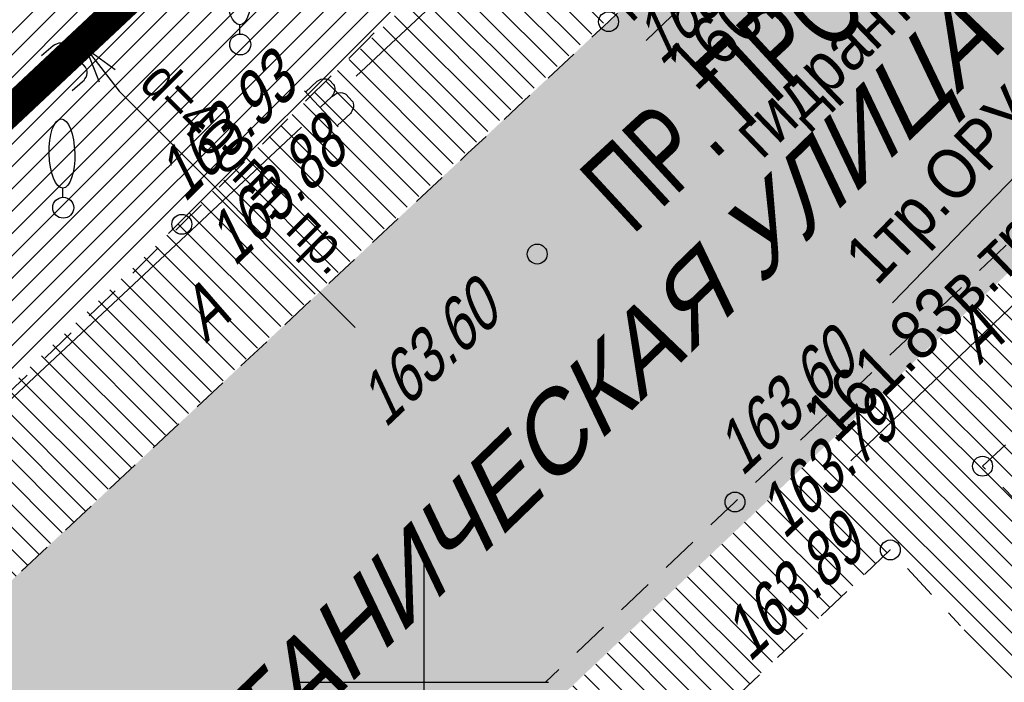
# Model space of a CAD drawing. Header units: millimetres. Extents: x 4385 to 11928, y 17253 to 36963.
# Tile 83 of 256: x 6042 to 6062, y 18500 to 18513. Entities that reach past the tile are written whole.
import ezdxf
from ezdxf.enums import TextEntityAlignment as Align

# ---------------------------------------------------------------- set-up
doc = ezdxf.new("R2010")
doc.units = ezdxf.units.MM
for name, color, linetype, lineweight in [('Геоподоснова_34179-21 от 9.08.21$0$Водопровод', 7, 'Continuous', 25), ('Геоподоснова_34179-21 от 9.08.21$0$Водосток проектный', 7, 'Continuous', 25), ('Геоподоснова_34179-21 от 9.08.21$0$Газопровод', 7, 'Continuous', 25), ('Геоподоснова_34179-21 от 9.08.21$0$Горизонтали', 7, 'Continuous', 25), ('Геоподоснова_34179-21 от 9.08.21$0$Граница улицы', 7, 'Continuous', 25), ('Геоподоснова_34179-21 от 9.08.21$0$Кабели', 7, 'Continuous', 25), ('Геоподоснова_34179-21 от 9.08.21$0$Кабель Мосэнерго', 7, 'Continuous', 25), ('Геоподоснова_34179-21 от 9.08.21$0$Координатные кресты', 7, 'Continuous', 25), ('Геоподоснова_34179-21 от 9.08.21$0$Красные линии', 7, 'Continuous', 25), ('Геоподоснова_34179-21 от 9.08.21$0$Отдельно стоящее дерево', 7, 'Continuous', 25)]:
    doc.layers.add(name, color=color, linetype=linetype, lineweight=lineweight)
doc.layers.add('ГП_граница_аренд_зем_500', color=7, linetype='Continuous', true_color=0x000000)
for name, color, linetype, lineweight, true_color, transparency in [('ГП_дороги_штриховка_сущ', 7, 'Continuous', 0, 0xc8d0d0, 0.6), ('ГП_озел_штриховка_сущ', 7, 'Continuous', 0, 0x829556, 0.6), ('ГП_тротуары_штриховка_сущ', 7, 'Continuous', 0, 0xba8573, 0.6)]:
    doc.layers.add(name, color=color, linetype=linetype, lineweight=lineweight, true_color=true_color, transparency=transparency)
doc.styles.add('Геоподоснова_34179-21 от 9.08.21$0$Style-RUSSIAN_1251', font='RUSSIAN_1251.shx')
doc.styles.add('Геоподоснова_34179-21 от 9.08.21$0$Style-RUSSIAN_1251 I 0.00000', font='RUSSIAN_1251.shx')
doc.styles.add('Геоподоснова_34179-21 от 9.08.21$0$Style-RUSSIAN_1251 I 0.32289', font='RUSSIAN_1251.shx', dxfattribs={"oblique": 18.5})

# ---------------------------------------------------------------- blocks, each defined once
blk = doc.blocks.new('Геоподоснова_34179-21 от 9.08.21$0$KREST_60')
at = {"layer": 'Геоподоснова_34179-21 от 9.08.21$0$Координатные кресты', "color": 7, "linetype": 'Continuous', "lineweight": 25}
for p, q in [((0, -2.5), (0, 2.5)), ((-2.5, 0), (2.5, 0))]:
    blk.add_line(p, q, dxfattribs=at)
blk = doc.blocks.new('Геоподоснова_34179-21 от 9.08.21$0$PIKET_176')
at = {"layer": 'Геоподоснова_34179-21 от 9.08.21$0$Горизонтали', "color": 7, "linetype": 'Continuous', "lineweight": 25}
blk.add_arc((0, 0), 0.2, 0, 360, dxfattribs=at)
blk = doc.blocks.new('Геоподоснова_34179-21 от 9.08.21$0$PIKET_177')
at = {"layer": 'Геоподоснова_34179-21 от 9.08.21$0$Горизонтали', "color": 7, "linetype": 'Continuous', "lineweight": 25}
blk.add_arc((0, 0), 0.2, 0, 360, dxfattribs=at)
blk = doc.blocks.new('Геоподоснова_34179-21 от 9.08.21$0$PIKET_178')
at = {"layer": 'Геоподоснова_34179-21 от 9.08.21$0$Горизонтали', "color": 7, "linetype": 'Continuous', "lineweight": 25}
blk.add_arc((0, 0), 0.2, 0, 360, dxfattribs=at)
blk = doc.blocks.new('Геоподоснова_34179-21 от 9.08.21$0$DEREVO_54')
at = {"layer": 'Геоподоснова_34179-21 от 9.08.21$0$Отдельно стоящее дерево', "color": 7, "linetype": 'Continuous', "lineweight": 25, "flags": 128}
blk.add_lwpolyline([(-0.007, 0.21), (-0.007, 0.393)], dxfattribs=at)
at = {"layer": 'Геоподоснова_34179-21 от 9.08.21$0$Отдельно стоящее дерево', "color": 7, "linetype": 'Continuous', "lineweight": 25}
blk.add_arc((0, 0), 0.21, 0, 359.99999, dxfattribs=at)
blk.add_ellipse((-0.0255, 1.088), major_axis=(-0.0185, 0.695), ratio=0.3698286, dxfattribs=at)
blk = doc.blocks.new('Геоподоснова_34179-21 от 9.08.21$0$DEREVO_55')
at = {"layer": 'Геоподоснова_34179-21 от 9.08.21$0$Отдельно стоящее дерево', "color": 7, "linetype": 'Continuous', "lineweight": 25, "flags": 128}
blk.add_lwpolyline([(-0.007, 0.21), (-0.007, 0.393)], dxfattribs=at)
at = {"layer": 'Геоподоснова_34179-21 от 9.08.21$0$Отдельно стоящее дерево', "color": 7, "linetype": 'Continuous', "lineweight": 25}
blk.add_arc((0, 0), 0.21, 0, 359.99999, dxfattribs=at)
blk.add_ellipse((-0.0255, 1.088), major_axis=(-0.0185, 0.695), ratio=0.3698286, dxfattribs=at)
blk = doc.blocks.new('Геоподоснова_34179-21 от 9.08.21$0$PIKET_179')
at = {"layer": 'Геоподоснова_34179-21 от 9.08.21$0$Горизонтали', "color": 7, "linetype": 'Continuous', "lineweight": 25}
blk.add_arc((0, 0), 0.2, 0, 360, dxfattribs=at)
blk = doc.blocks.new('Геоподоснова_34179-21 от 9.08.21$0$PIKET_188')
at = {"layer": 'Геоподоснова_34179-21 от 9.08.21$0$Горизонтали', "color": 7, "linetype": 'Continuous', "lineweight": 25}
blk.add_arc((0, 0), 0.2, 0, 360, dxfattribs=at)
blk = doc.blocks.new('Геоподоснова_34179-21 от 9.08.21$0$msdElementTypeLineString_27')
at = {"layer": 'Геоподоснова_34179-21 от 9.08.21$0$Граница улицы', "color": 7, "linetype": 'Continuous', "lineweight": 25}
for p, q in [((17.878, 12.132), (18.394, 12.616)), ((16.997, 11.307), (17.513, 11.791)), ((15.234, 9.658), (15.751, 10.141)), ((14.353, 8.833), (14.869, 9.316)), ((13.472, 8.008), (13.988, 8.491)), ((12.591, 7.183), (13.107, 7.666)), ((11.71, 6.358), (12.226, 6.841)), ((10.829, 5.533), (11.345, 6.016)), ((9.948, 4.708), (10.464, 5.191)), ((9.067, 3.883), (9.583, 4.366)), ((8.185, 3.058), (8.702, 3.541)), ((7.304, 2.233), (7.82, 2.716))]:
    blk.add_line(p, q, dxfattribs=at)
at = {"layer": 'Геоподоснова_34179-21 от 9.08.21$0$Граница улицы', "color": 7, "linetype": 'Continuous', "lineweight": 25, "flags": 128}
for points in [[(18.759, 12.957), (19.093, 13.27), (19.274, 13.441)], [(16.116, 10.483), (16.262, 10.62), (16.632, 10.966)]]:
    blk.add_lwpolyline(points, dxfattribs=at)
blk = doc.blocks.new('Геоподоснова_34179-21 от 9.08.21$0$PIKET_218')
at = {"layer": 'Геоподоснова_34179-21 от 9.08.21$0$Горизонтали', "color": 7, "linetype": 'Continuous', "lineweight": 25}
blk.add_arc((0, 0), 0.2, 0, 360, dxfattribs=at)
blk = doc.blocks.new('Геоподоснова_34179-21 от 9.08.21$0$msdElementTypeLineString_41')
at = {"layer": 'Геоподоснова_34179-21 от 9.08.21$0$Граница улицы', "color": 7, "linetype": 'Continuous', "lineweight": 25}
for p, q in [((12.556, 12.18), (12.043, 11.67)), ((11.688, 11.317), (11.175, 10.807)), ((10.82, 10.454), (10.307, 9.944)), ((9.085, 8.729), (8.572, 8.219)), ((7.335, 7.018), (6.812, 6.518)), ((6.451, 6.172), (5.928, 5.672))]:
    blk.add_line(p, q, dxfattribs=at)
at = {"layer": 'Геоподоснова_34179-21 от 9.08.21$0$Граница улицы', "color": 7, "linetype": 'Continuous', "lineweight": 25, "flags": 128}
for points in [[(13.423, 13.043), (13.26, 12.881), (12.91, 12.533)], [(9.953, 9.592), (9.558, 9.2), (9.439, 9.081)], [(8.217, 7.866), (8.117, 7.766), (7.696, 7.364)]]:
    blk.add_lwpolyline(points, dxfattribs=at)
blk = doc.blocks.new('Геоподоснова_34179-21 от 9.08.21$0$msdElementTypeLineString_81')
at = {"layer": 'Геоподоснова_34179-21 от 9.08.21$0$Граница улицы', "color": 7, "linetype": 'Continuous', "lineweight": 25}
for p, q in [((7.819, 7.421), (8.355, 7.929)), ((6.919, 6.569), (7.455, 7.077)), ((6.02, 5.717), (6.556, 6.225)), ((5.12, 4.865), (5.657, 5.373)), ((2.425, 2.307), (2.96, 2.816)), ((1.527, 1.453), (2.062, 1.962)), ((0.63, 0.599), (1.165, 1.109)), ((0, 0), (0.268, 0.255))]:
    blk.add_line(p, q, dxfattribs=at)
at = {"layer": 'Геоподоснова_34179-21 от 9.08.21$0$Граница улицы', "color": 7, "linetype": 'Continuous', "lineweight": 25, "flags": 128}
for points in [[(8.718, 8.272), (9.229, 8.757), (9.254, 8.78)], [(4.221, 4.014), (4.313, 4.101), (4.757, 4.522)], [(3.322, 3.161), (3.683, 3.505), (3.806, 3.621), (3.858, 3.67)]]:
    blk.add_lwpolyline(points, dxfattribs=at)
blk = doc.blocks.new('Геоподоснова_34179-21 от 9.08.21$0$msdElementTypeLineString_82')
at = {"layer": 'Геоподоснова_34179-21 от 9.08.21$0$Граница улицы', "color": 7, "linetype": 'Continuous', "lineweight": 25}
for p, q in [((13.278, 13.75), (13.743, 13.212)), ((12.407, 12.984), (12.92, 13.476)), ((14.071, 12.834), (14.537, 12.296)), ((11.532, 12.145), (12.046, 12.638)), ((14.864, 11.919), (15.097, 11.65)), ((10.658, 11.307), (11.172, 11.799)), ((9.762, 10.492), (10.295, 10.963)), ((8.855, 9.69), (9.388, 10.161)), ((7.948, 8.887), (8.48, 9.358)), ((7.04, 8.084), (7.573, 8.556)), ((6.133, 7.282), (6.666, 7.753)), ((5.243, 6.46), (5.763, 6.946)), ((4.359, 5.631), (4.879, 6.118)), ((3.475, 4.803), (3.994, 5.29)), ((2.591, 3.975), (3.11, 4.461)), ((1.707, 3.147), (2.226, 3.633)), ((0.823, 2.319), (1.342, 2.805)), ((0.9, 0.616), (0.405, 1.128)), ((1.494, 0.001), (1.247, 0.257))]:
    blk.add_line(p, q, dxfattribs=at)
at = {"layer": 'Геоподоснова_34179-21 от 9.08.21$0$Граница улицы', "color": 7, "linetype": 'Continuous', "lineweight": 25, "flags": 128}
blk.add_lwpolyline([(0.058, 1.488), (0, 1.548), (0.458, 1.977)], dxfattribs=at)
blk = doc.blocks.new('Геоподоснова_34179-21 от 9.08.21$0$msdElementTypeLineString_84')
at = {"layer": 'Геоподоснова_34179-21 от 9.08.21$0$Граница улицы', "color": 7, "linetype": 'Continuous', "lineweight": 25}
for p, q in [((18.042, 16.07), (17.559, 16.594)), ((16.343, 16.134), (15.827, 15.642)), ((18.623, 15.441), (18.381, 15.703)), ((15.466, 15.297), (14.95, 14.805)), ((14.588, 14.46), (14.073, 13.969)), ((13.711, 13.623), (13.196, 13.132)), ((12.834, 12.787), (12.318, 12.295)), ((11.957, 11.95), (11.441, 11.458)), ((11.079, 11.113), (10.564, 10.621)), ((10.202, 10.276), (9.687, 9.784)), ((9.325, 9.439), (8.81, 8.948)), ((8.448, 8.602), (7.932, 8.111)), ((7.571, 7.766), (7.055, 7.274)), ((5.813, 6.096), (5.294, 5.607)), ((4.93, 5.265), (4.411, 4.777)), ((4.047, 4.434), (3.528, 3.946)), ((3.164, 3.603), (2.645, 3.115)), ((2.281, 2.772), (1.762, 2.284)), ((1.398, 1.942), (0.879, 1.453)), ((0.347, 0.259), (0.592, 0))]:
    blk.add_line(p, q, dxfattribs=at)
at = {"layer": 'Геоподоснова_34179-21 от 9.08.21$0$Граница улицы', "color": 7, "linetype": 'Continuous', "lineweight": 25, "flags": 128}
for points in [[(17.22, 16.961), (17.215, 16.966), (16.705, 16.479)], [(6.693, 6.929), (6.355, 6.606), (6.177, 6.438)], [(0.515, 1.111), (0, 0.626), (0.003, 0.622)]]:
    blk.add_lwpolyline(points, dxfattribs=at)
blk = doc.blocks.new('Геоподоснова_34179-21 от 9.08.21$0$msdElementTypeLine_70')
at = {"layer": 'Геоподоснова_34179-21 от 9.08.21$0$Кабель Мосэнерго', "color": 7, "linetype": 'Continuous', "lineweight": 25}
for p, q in [((0.468, 0.49), (0.64, 0.672)), ((0.126, 0.126), (0.468, 0.49)), ((-0.046, -0.056), (0.126, 0.126))]:
    blk.add_line(p, q, dxfattribs=at)
blk = doc.blocks.new('Геоподоснова_34179-21 от 9.08.21$0$msdElementTypeLine_71')
at = {"layer": 'Геоподоснова_34179-21 от 9.08.21$0$Кабель Мосэнерго', "color": 7, "linetype": 'Continuous', "lineweight": 25}
for p, q in [((0.468, 0.49), (0.64, 0.672)), ((0.126, 0.126), (0.468, 0.49)), ((-0.046, -0.056), (0.126, 0.126))]:
    blk.add_line(p, q, dxfattribs=at)
blk = doc.blocks.new('Геоподоснова_34179-21 от 9.08.21$0$msdElementTypeMultiLine_368')
at = {"layer": 'Геоподоснова_34179-21 от 9.08.21$0$Кабель Мосэнерго', "color": 7, "linetype": 'Continuous', "lineweight": 25, "flags": 128}
for points in [[(0.468, 10.617), (11.23, 0.49)], [(0.126, 10.253), (10.888, 0.126)]]:
    blk.add_lwpolyline(points, dxfattribs=at)
at = {"layer": 'Геоподоснова_34179-21 от 9.08.21$0$Кабель Мосэнерго', "color": 7, "linetype": 'Continuous', "lineweight": 25}
for name, p in [('Геоподоснова_34179-21 от 9.08.21$0$msdElementTypeLine_71', (0, 10.127)), ('Геоподоснова_34179-21 от 9.08.21$0$msdElementTypeLine_70', (10.762, 0))]:
    blk.add_blockref(name, p, dxfattribs=at)
blk = doc.blocks.new('Геоподоснова_34179-21 от 9.08.21$0$msdElementTypeLineString_626')
at = {"layer": 'Геоподоснова_34179-21 от 9.08.21$0$Водопровод', "color": 7, "linetype": 'Continuous', "lineweight": 25}
for p, q in [((13.018, 12.175), (24.939, 23.326)), ((0.001, 0), (11.922, 11.151))]:
    blk.add_line(p, q, dxfattribs=at)
blk = doc.blocks.new('Геоподоснова_34179-21 от 9.08.21$0$msdElementTypeLineString_627')
at = {"layer": 'Геоподоснова_34179-21 от 9.08.21$0$Водопровод', "color": 7, "linetype": 'Continuous', "lineweight": 25}
for p, q in [((30.385, 29.54), (31.094, 28.839)), ((30.715, 29.214), (30.941, 29.443)), ((31.071, 28.862), (31.326, 29.12)), ((12.478, 12.384), (13.159, 11.656)), ((12.795, 12.045), (13.03, 12.265)), ((13.137, 11.679), (13.402, 11.927))]:
    blk.add_line(p, q, dxfattribs=at)
at = {"layer": 'Геоподоснова_34179-21 от 9.08.21$0$Водопровод', "color": 7, "linetype": 'Continuous', "lineweight": 25, "flags": 128}
for points in [[(30.411, 29.515), (30.635, 29.742), (30.66, 29.759), (30.709, 29.782), (30.761, 29.795), (30.785, 29.798), (30.81, 29.797), (30.838, 29.79), (30.868, 29.779), (30.882, 29.771), (30.964, 29.689), (30.976, 29.67), (30.988, 29.639), (30.992, 29.614), (30.995, 29.588), (30.99, 29.554), (30.978, 29.515), (30.965, 29.483), (30.941, 29.443), (30.971, 29.468), (30.997, 29.489), (31.042, 29.513), (31.075, 29.522), (31.108, 29.529), (31.151, 29.528), (31.191, 29.518), (31.22, 29.502), (31.355, 29.368), (31.366, 29.353), (31.377, 29.326), (31.384, 29.291), (31.381, 29.248), (31.375, 29.215), (31.357, 29.168), (31.344, 29.141), (31.326, 29.12)], [(12.503, 12.357), (12.736, 12.575), (12.762, 12.591), (12.811, 12.612), (12.864, 12.624), (12.888, 12.625), (12.913, 12.623), (12.941, 12.616), (12.971, 12.603), (12.984, 12.595), (13.063, 12.51), (13.074, 12.49), (13.085, 12.459), (13.088, 12.434), (13.09, 12.407), (13.083, 12.373), (13.07, 12.335), (13.056, 12.304), (13.03, 12.265), (13.061, 12.288), (13.088, 12.308), (13.133, 12.331), (13.167, 12.339), (13.2, 12.344), (13.243, 12.341), (13.282, 12.33), (13.311, 12.313), (13.441, 12.174), (13.451, 12.158), (13.461, 12.131), (13.466, 12.095), (13.462, 12.053), (13.454, 12.02), (13.434, 11.973), (13.42, 11.947), (13.402, 11.927)]]:
    blk.add_lwpolyline(points, dxfattribs=at)
blk = doc.blocks.new('Геоподоснова_34179-21 от 9.08.21$0$msdElementTypeMultiLine_408')
at = {"layer": 'Геоподоснова_34179-21 от 9.08.21$0$Водопровод', "color": 7, "linetype": 'Continuous', "lineweight": 25}
for name, p in [('Геоподоснова_34179-21 от 9.08.21$0$msdElementTypeLineString_626', (0.5, 0.5)), ('Геоподоснова_34179-21 от 9.08.21$0$msdElementTypeLineString_627', (0, 0))]:
    blk.add_blockref(name, p, dxfattribs=at)
blk = doc.blocks.new('Геоподоснова_34179-21 от 9.08.21$0$DIMTXT_120')
at = {"layer": 'Геоподоснова_34179-21 от 9.08.21$0$Кабели', "color": 7, "linetype": 'Continuous', "lineweight": 25}
for q in [(-0.932, -0.064), (-0.766, -0.535)]:
    blk.add_line((0, 0), q, dxfattribs=at)
at = {"layer": 'Геоподоснова_34179-21 от 9.08.21$0$Кабели', "color": 7, "linetype": 'Continuous', "lineweight": 25, "flags": 128}
blk.add_lwpolyline([(0, 0), (-8.935, -3.151), (-13.51, -7.875)], dxfattribs=at)
at = {"layer": 'Геоподоснова_34179-21 от 9.08.21$0$Кабели', "color": 7, "linetype": 'Continuous', "lineweight": 25, "style": 'Геоподоснова_34179-21 от 9.08.21$0$Style-RUSSIAN_1251', "width": 0.899998}
blk.add_text('1тр.ОРУД', height=1, rotation=45.9186, dxfattribs=at).set_placement((-14.552, -6.866), align=Align.TOP_LEFT)
blk = doc.blocks.new('Геоподоснова_34179-21 от 9.08.21$0$DIMTXT_158')
at = {"layer": 'Геоподоснова_34179-21 от 9.08.21$0$Водопровод', "color": 7, "linetype": 'Continuous', "lineweight": 25}
for q in [(-0.322, -0.877), (0.177, -0.917)]:
    blk.add_line((0, 0), q, dxfattribs=at)
at = {"layer": 'Геоподоснова_34179-21 от 9.08.21$0$Водопровод', "color": 7, "linetype": 'Continuous', "lineweight": 25, "flags": 128}
blk.add_lwpolyline([(0, 0), (-0.399, -4.951), (-6.097, -10.433)], dxfattribs=at)
at = {"layer": 'Геоподоснова_34179-21 от 9.08.21$0$Водопровод', "color": 7, "linetype": 'Continuous', "lineweight": 25, "style": 'Геоподоснова_34179-21 от 9.08.21$0$Style-RUSSIAN_1251', "width": 0.899998}
for s, p in [('N28224', (-7.102, -9.389)), ('160.73н.тр.', (-5.785, -10.758)), ('гидрант', (-4.467, -12.127))]:
    blk.add_text(s, height=1, rotation=43.8973, dxfattribs=at).set_placement(p, align=Align.TOP_LEFT)
blk = doc.blocks.new('Геоподоснова_34179-21 от 9.08.21$0$DIMTXT_159')
at = {"layer": 'Геоподоснова_34179-21 от 9.08.21$0$Газопровод', "color": 16, "linetype": 'Continuous', "lineweight": 25}
for q in [(-0.934, 0.011), (-0.806, -0.472)]:
    blk.add_line((0, 0), q, dxfattribs=at)
at = {"layer": 'Геоподоснова_34179-21 от 9.08.21$0$Газопровод', "color": 16, "linetype": 'Continuous', "lineweight": 25, "flags": 128}
blk.add_lwpolyline([(0, 0), (-9.609, -2.548), (-14.998, -7.728)], dxfattribs=at)
at = {"layer": 'Геоподоснова_34179-21 от 9.08.21$0$Газопровод', "color": 16, "linetype": 'Continuous', "lineweight": 25, "style": 'Геоподоснова_34179-21 от 9.08.21$0$Style-RUSSIAN_1251', "width": 0.899998}
blk.add_text('161.83в.тр.', height=1, rotation=43.8635, dxfattribs=at).set_placement((-16.003, -6.683), align=Align.TOP_LEFT)
blk = doc.blocks.new('Геоподоснова_34179-21 от 9.08.21$0$msdElementTypeLineString_919')
at = {"layer": 'Геоподоснова_34179-21 от 9.08.21$0$Водосток проектный', "color": 7, "linetype": 'Continuous', "lineweight": 25}
for p, q in [((61.644, 58.055), (43.376, 42.132)), ((42.245, 41.147), (23.977, 25.224))]:
    blk.add_line(p, q, dxfattribs=at)
blk = doc.blocks.new('Геоподоснова_34179-21 от 9.08.21$0$msdElementTypeLineString_920')
at = {"layer": 'Геоподоснова_34179-21 от 9.08.21$0$Водосток проектный', "color": 7, "linetype": 'Continuous', "lineweight": 25, "flags": 128}
blk.add_lwpolyline([(43.4, 41.601), (43.61, 41.784), (43.638, 41.811), (43.656, 41.836), (43.679, 41.872), (43.695, 41.91), (43.702, 41.943), (43.701, 41.982), (43.696, 42.02), (43.683, 42.046), (43.668, 42.069), (43.284, 42.51), (43.264, 42.526), (43.245, 42.537), (43.218, 42.547), (43.194, 42.551), (43.162, 42.553), (43.129, 42.552), (43.096, 42.541), (43.051, 42.523), (43.02, 42.502), (42.786, 42.299)], dxfattribs=at)
blk = doc.blocks.new('Геоподоснова_34179-21 от 9.08.21$0$msdElementTypeMultiLine_579')
at = {"layer": 'Геоподоснова_34179-21 от 9.08.21$0$Водосток проектный', "color": 7, "linetype": 'Continuous', "lineweight": 25}
for name, p in [('Геоподоснова_34179-21 от 9.08.21$0$msdElementTypeLineString_919', (0.467, 0.467)), ('Геоподоснова_34179-21 от 9.08.21$0$msdElementTypeLineString_920', (0, 0))]:
    blk.add_blockref(name, p, dxfattribs=at)
blk = doc.blocks.new('Геоподоснова_34179-21 от 9.08.21$0$DIMTXT_322')
at = {"layer": 'Геоподоснова_34179-21 от 9.08.21$0$Водосток проектный', "color": 7, "linetype": 'Continuous', "lineweight": 25}
for q in [(0.269, -0.676), (0.586, -0.432)]:
    blk.add_line((0, 0), q, dxfattribs=at)
at = {"layer": 'Геоподоснова_34179-21 от 9.08.21$0$Водосток проектный', "color": 7, "linetype": 'Continuous', "lineweight": 25, "flags": 128}
blk.add_lwpolyline([(0, 0), (0.669, -0.868), (5.405, -5.61)], dxfattribs=at)
at = {"layer": 'Геоподоснова_34179-21 от 9.08.21$0$Водосток проектный', "color": 7, "linetype": 'Continuous', "lineweight": 25, "style": 'Геоподоснова_34179-21 от 9.08.21$0$Style-RUSSIAN_1251', "width": 0.875}
blk.add_text('d=400пп. пр.', height=0.8, rotation=314.9627, dxfattribs=at).set_placement((1.607, -0.179), align=Align.TOP_LEFT)
blk = doc.blocks.new('Геоподоснова_34179-21 от 9.08.21')
at = {"layer": 'Геоподоснова_34179-21 от 9.08.21$0$Водопровод', "color": 7, "linetype": 'Continuous', "lineweight": 25}
for name, p in [('Геоподоснова_34179-21 от 9.08.21$0$msdElementTypeMultiLine_408', (6035.118, 18499.5)), ('Геоподоснова_34179-21 от 9.08.21$0$DIMTXT_158', (6060.557, 18523.326))]:
    blk.add_blockref(name, p, dxfattribs=at)
at = {"layer": 'Геоподоснова_34179-21 от 9.08.21$0$Водосток проектный', "color": 7, "linetype": 'Continuous', "lineweight": 25}
for name, p in [('Геоподоснова_34179-21 от 9.08.21$0$msdElementTypeMultiLine_579', (5999.533, 18470.285)), ('Геоподоснова_34179-21 от 9.08.21$0$DIMTXT_322', (6043.209, 18512.739))]:
    blk.add_blockref(name, p, dxfattribs=at)
at = {"layer": 'Геоподоснова_34179-21 от 9.08.21$0$Газопровод', "color": 16, "linetype": 'Continuous', "lineweight": 25}
blk.add_blockref('Геоподоснова_34179-21 от 9.08.21$0$DIMTXT_159', (6073.572, 18512.175), dxfattribs=at)
at = {"layer": 'Геоподоснова_34179-21 от 9.08.21$0$Горизонтали', "color": 7, "linetype": 'Continuous', "lineweight": 25}
for name, p in [('Геоподоснова_34179-21 от 9.08.21$0$PIKET_178', (6053.706, 18513.27)), ('Геоподоснова_34179-21 от 9.08.21$0$PIKET_218', (6045.135, 18509.2)), ('Геоподоснова_34179-21 от 9.08.21$0$PIKET_177', (6061.217, 18504.341)), ('Геоподоснова_34179-21 от 9.08.21$0$PIKET_176', (6059.365, 18502.659))]:
    blk.add_blockref(name, p, dxfattribs=at)
for name, p, rotation in [('Геоподоснова_34179-21 от 9.08.21$0$PIKET_179', (6052.273, 18508.602), 43.57811653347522), ('Геоподоснова_34179-21 от 9.08.21$0$PIKET_188', (6056.245, 18503.621), 43.23179231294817)]:
    blk.add_blockref(name, p, dxfattribs=dict(at, rotation=rotation))
at = {"layer": 'Геоподоснова_34179-21 от 9.08.21$0$Граница улицы', "color": 7, "linetype": 'Continuous', "lineweight": 25}
for name, p in [('Геоподоснова_34179-21 от 9.08.21$0$msdElementTypeLineString_27', (6034.613, 18500)), ('Геоподоснова_34179-21 от 9.08.21$0$msdElementTypeLineString_41', (6035.577, 18500)), ('Геоподоснова_34179-21 от 9.08.21$0$msdElementTypeLineString_81', (6052.439, 18500)), ('Геоподоснова_34179-21 от 9.08.21$0$msdElementTypeLineString_82', (6061.217, 18502.793)), ('Геоподоснова_34179-21 от 9.08.21$0$msdElementTypeLineString_84', (6042.15, 18485.693))]:
    blk.add_blockref(name, p, dxfattribs=at)
at = {"layer": 'Геоподоснова_34179-21 от 9.08.21$0$Кабели', "color": 7, "linetype": 'Continuous', "lineweight": 25}
blk.add_blockref('Геоподоснова_34179-21 от 9.08.21$0$DIMTXT_120', (6072.92, 18515.5), dxfattribs=at)
at = {"layer": 'Геоподоснова_34179-21 от 9.08.21$0$Кабель Мосэнерго', "color": 7, "linetype": 'Continuous', "lineweight": 25}
blk.add_blockref('Геоподоснова_34179-21 от 9.08.21$0$msdElementTypeMultiLine_368', (6060.885, 18510.73), dxfattribs=at)
at = {"layer": 'Геоподоснова_34179-21 от 9.08.21$0$Координатные кресты', "color": 7, "linetype": 'Continuous', "lineweight": 25}
blk.add_blockref('Геоподоснова_34179-21 от 9.08.21$0$KREST_60', (6050, 18500), dxfattribs=at)
at = {"layer": 'Геоподоснова_34179-21 от 9.08.21$0$Отдельно стоящее дерево', "color": 7, "linetype": 'Continuous', "lineweight": 25}
for name, p in [('Геоподоснова_34179-21 от 9.08.21$0$DEREVO_54', (6046.308, 18512.812)), ('Геоподоснова_34179-21 от 9.08.21$0$DEREVO_55', (6042.753, 18509.533))]:
    blk.add_blockref(name, p, dxfattribs=at)
at = {"layer": 'Геоподоснова_34179-21 от 9.08.21$0$Горизонтали', "color": 7, "linetype": 'Continuous', "lineweight": 25, "style": 'Геоподоснова_34179-21 от 9.08.21$0$Style-RUSSIAN_1251 I 0.32289', "oblique": 18.5, "width": 0.799996}
for s, rotation, p in [('163.74', 43.3431, (6054.073, 18513.103)), ('163.60', 43.4386, (6055.699, 18504.843)), ('163.79', 43.4386, (6056.544, 18503.578))]:
    blk.add_text(s, height=1, rotation=rotation, dxfattribs=at).set_placement(p, align=Align.TOP_LEFT)
at = {"layer": 'Геоподоснова_34179-21 от 9.08.21$0$Горизонтали', "color": 7, "linetype": 'Continuous', "lineweight": 25, "style": 'Геоподоснова_34179-21 от 9.08.21$0$Style-RUSSIAN_1251 I 0.32289', "oblique": 18.5, "width": 0.8}
for s, p in [('163.93', (6044.837, 18509.973)), ('163.88', (6045.842, 18508.683))]:
    blk.add_text(s, height=1, rotation=44.8356, dxfattribs=at).set_placement(p, align=Align.MIDDLE_LEFT)
at = {"layer": 'Геоподоснова_34179-21 от 9.08.21$0$Горизонтали', "color": 7, "linetype": 'Continuous', "lineweight": 25, "style": 'Геоподоснова_34179-21 от 9.08.21$0$Style-RUSSIAN_1251 I 0.32289', "oblique": 18.5, "width": 0.799996}
for s, rotation, p in [('163.60', 43.5781, (6049.221, 18505.092)), ('163.89', 43.6502, (6056.538, 18500.386))]:
    blk.add_text(s, height=1, rotation=rotation, dxfattribs=at).set_placement(p)
at = {"layer": 'Геоподоснова_34179-21 от 9.08.21$0$Граница улицы', "color": 7, "linetype": 'Continuous', "lineweight": 25, "style": 'Геоподоснова_34179-21 от 9.08.21$0$Style-RUSSIAN_1251 I 0.32289', "oblique": 18.5}
blk.add_text('МАЛАЯ БОТАНИЧЕСКАЯ УЛИЦА', height=1.5, rotation=44.1583, dxfattribs=at).set_placement((6039.07, 18490.793))
at = {"layer": 'Геоподоснова_34179-21 от 9.08.21$0$Граница улицы', "color": 7, "linetype": 'Continuous', "lineweight": 25, "style": 'Геоподоснова_34179-21 от 9.08.21$0$Style-RUSSIAN_1251 I 0.32289', "oblique": 18.5, "width": 0.799996}
for rotation, p in [(43.3652, (6045.619, 18506.801)), (43.4386, (6061.155, 18506.361))]:
    blk.add_text('А', height=1, rotation=rotation, dxfattribs=at).set_placement(p)
at = {"layer": 'Геоподоснова_34179-21 от 9.08.21$0$Красные линии', "color": 1, "linetype": 'Continuous', "lineweight": 53, "style": 'Геоподоснова_34179-21 от 9.08.21$0$Style-RUSSIAN_1251 I 0.00000', "width": 0.705882}
blk.add_text('ПР. ПРОЕЗД N1263', height=1.7, rotation=42.7029, dxfattribs=at).set_placement((6059.075, 18514.639), align=Align.MIDDLE_CENTER)

msp = doc.modelspace()

# ---------------------------------------------------------------- hatches: boundary and pattern name
at = {"layer": 'ГП_дороги_штриховка_сущ'}
h = msp.add_hatch(color=256, dxfattribs=at)
h.dxf.hatch_style = 1
h.paths.add_polyline_path([(6060.298, 18519.508), (6056.894, 18516.279), (6054.246, 18513.78), (6037.769, 18498.35), (6023.494, 18484.861), (6022.844, 18484.309), (6022.703, 18484.192), (6022.563, 18484.097), (6022.15, 18483.815), (6021.996, 18483.756), (6021.695, 18483.664), (6021.471, 18483.664), (6020.985, 18483.76), (6020.409, 18483.931), (6020.365, 18483.946), (6019.923, 18484.301), (6015.711, 18487.69), (6012.165, 18484.791), (6003.767, 18477.923), (6000.96, 18475.643), (5999.026, 18474.213), (5997.754, 18473.326), (5996.768, 18472.664), (5995.748, 18472.006), (5994.302, 18471.111), (5993.86, 18470.852), (5988.7, 18466.01), (5978.939, 18464.106), (5978.71, 18464.011), (5978.387, 18463.877), (5977.925, 18463.686), (5977.278, 18463.417), (5976.492, 18463.093), (5976.156, 18462.993), (5975.031, 18462.658), (5973.855, 18462.307), (5972.705, 18461.964), (5972.226, 18461.821), (5971.561, 18461.623), (5970.404, 18461.278), (5969.254, 18460.935), (5968.108, 18460.594), (5965.802, 18459.906), (5956.599, 18457.162), (5956.444, 18457.125), (5957.311, 18453.098), (5957.326, 18453.027), (5957.379, 18452.567), (5957.464, 18451.818), (5957.42, 18451.379), (5957.308, 18450.896), (5957.131, 18450.594), (5957.122, 18450.58), (5956.868, 18450.367), (5956.468, 18450.046), (5956.19, 18449.853), (5955.342, 18449.344), (5954.818, 18449.14), (5953.959, 18448.806), (5952.852, 18448.586), (5952.851, 18448.586), (5953.857, 18439.646), (5953.911, 18439.173), (5963.081, 18441.126), (5968.68, 18442.152), (5969.86, 18442.417), (5972.218, 18442.954), (5973.397, 18443.222), (5975.756, 18443.759), (5976.102, 18443.838), (5976.925, 18444.067), (5978.09, 18444.39), (5979.255, 18444.714), (5980.421, 18445.038), (5981.586, 18445.362), (5982.255, 18445.548), (5982.751, 18445.686), (5983.406, 18445.868), (5984.011, 18446.035), (5986.248, 18446.651), (5987.414, 18446.972), (5987.947, 18447.119), (5988.57, 18447.328), (5989.729, 18447.725), (5990.852, 18448.128), (5991.982, 18448.559), (5993.105, 18449.007), (5993.743, 18449.267), (5994.222, 18449.471), (5995.368, 18449.968), (5996.432, 18450.455), (5997.063, 18450.752), (5997.523, 18450.975), (5998.162, 18451.283), (5998.608, 18451.51), (5999.684, 18452.062), (6000.747, 18452.631), (6001.809, 18453.224), (6002.407, 18453.562), (6002.852, 18453.818), (6003.449, 18454.161), (6003.86, 18454.446), (6004.407, 18454.84), (6004.83, 18455.163), (6005.098, 18455.382), (6005.746, 18455.934), (6009.581, 18459.384), (6021.829, 18470.403), (6031.356, 18479.371), (6031.696, 18479.737), (6044.709, 18492.088), (6060.203, 18506.781), (6062.894, 18509.323), (6065.852, 18512.115), (6066.755, 18512.95)])
at = {"layer": 'ГП_озел_штриховка_сущ'}
h = msp.add_hatch(dxfattribs=at)
h.set_pattern_fill('ANSI31', color=256, scale=0.1)
h.paths.add_polyline_path([(5902.584, 18448.046), (5903.806, 18441.821), (5922.606, 18445.511), (5934.695, 18448.026), (5951.702, 18451.333), (5954.183, 18451.815), (5952.935, 18458.091)])
edge = h.paths.add_edge_path()
edge.add_line((5900.21, 18448.752), (5901.643, 18441.364))
edge.add_line((5901.643, 18441.364), (5896.222, 18440.137))
edge.add_arc((5895.781, 18442.087), 2, 190.8754, 282.7575, ccw=False)
edge.add_line((5893.817, 18441.71), (5886.891, 18477.757))
edge.add_line((5886.891, 18477.757), (5887.39, 18477.849))
edge.add_line((5887.39, 18477.849), (5893.33, 18447.41))
edge.add_line((5893.33, 18447.41), (5900.21, 18448.752))
edge = h.paths.add_edge_path()
edge.add_line((5882.844, 18445.348), (5889.482, 18446.851))
edge.add_line((5889.482, 18446.851), (5885.703, 18466.311))
edge.add_line((5885.703, 18466.311), (5882.738, 18481.615))
edge.add_line((5882.738, 18481.615), (5881.942, 18486.25))
edge.add_arc((5883.26, 18479.349), 7.026, 100.8123, 190.6774)
edge.add_line((5876.356, 18478.047), (5880.695, 18455.591))
edge.add_line((5880.695, 18455.591), (5882.844, 18445.348))
h.paths.add_polyline_path([(6035.024, 18508.027), (6039.213, 18503.574), (6057.801, 18521.457), (6053.795, 18525.674)])
h.paths.add_polyline_path([(6033.061, 18497.655), (6028.822, 18502.196), (6016.612, 18490.717), (6020.901, 18485.956)])
at = {"layer": 'ГП_тротуары_штриховка_сущ'}
h = msp.add_hatch(dxfattribs=at)
h.set_pattern_fill('ANSI31', color=256, scale=0.1, angle=90)
edge = h.paths.add_edge_path()
edge.add_line((6034.299, 18508.797), (6035.024, 18508.027))
edge.add_line((6035.024, 18508.027), (6053.077, 18524.999))
edge.add_line((6053.077, 18524.999), (6053.795, 18525.674))
edge.add_arc((6053.744, 18526.894), 1.222, 218.0859, 272.3585, ccw=False)
edge.add_line((6052.783, 18526.141), (6043.608, 18517.532))
edge.add_line((6043.608, 18517.532), (6043.804, 18517.498))
edge.add_line((6043.804, 18517.498), (6042.714, 18516.468))
edge.add_line((6042.714, 18516.468), (6042.691, 18516.671))
edge.add_line((6042.691, 18516.671), (6034.299, 18508.797))
edge = h.paths.add_edge_path()
edge.add_arc((6053.744, 18526.894), 1.222, 218.0859, 272.3585)
edge.add_line((6053.795, 18525.674), (6053.077, 18526.417))
edge.add_line((6053.077, 18526.417), (6052.783, 18526.141))
h = msp.add_hatch(dxfattribs=at)
h.set_pattern_fill('ANSI31', color=256, scale=0.1, angle=90)
h.paths.add_polyline_path([(6047.508, 18511.559), (6039.217, 18503.57), (6041.149, 18501.516), (6050.815, 18510.628), (6059.902, 18519.137), (6057.738, 18521.397)])
h = msp.add_hatch(dxfattribs=at)
h.set_pattern_fill('ANSI31', color=256, scale=0.1, angle=90)
h.paths.add_polyline_path([(6064.182, 18510.482), (6057.601, 18504.322), (6035.841, 18483.587), (6037.708, 18482.095), (6039.507, 18483.679), (6042.41, 18486.503), (6059.365, 18502.659), (6063.082, 18498.628), (6060.035, 18495.81), (6059.824, 18491.77), (6065.224, 18496.834), (6067.529, 18498.995), (6073.216, 18504.329), (6074.254, 18505.261), (6074.292, 18505.295), (6066.758, 18512.948)])

# ---------------------------------------------------------------- linework, layer by layer
at = {"layer": 'ГП_граница_аренд_зем_500', "color": 190, "true_color": 0x9933ff, "const_width": 0.6}
msp.add_lwpolyline([(5892.85, 18716.544), (6024.877, 18575.86), (6064.881, 18533.238), (5990.171, 18463.136), (5886.567, 18442.93), (5839.299, 18683.877)], close=True, dxfattribs=at)

# ---------------------------------------------------------------- block references
msp.add_blockref('Геоподоснова_34179-21 от 9.08.21', (0, 0))

doc.saveas('drawing.dxf')
